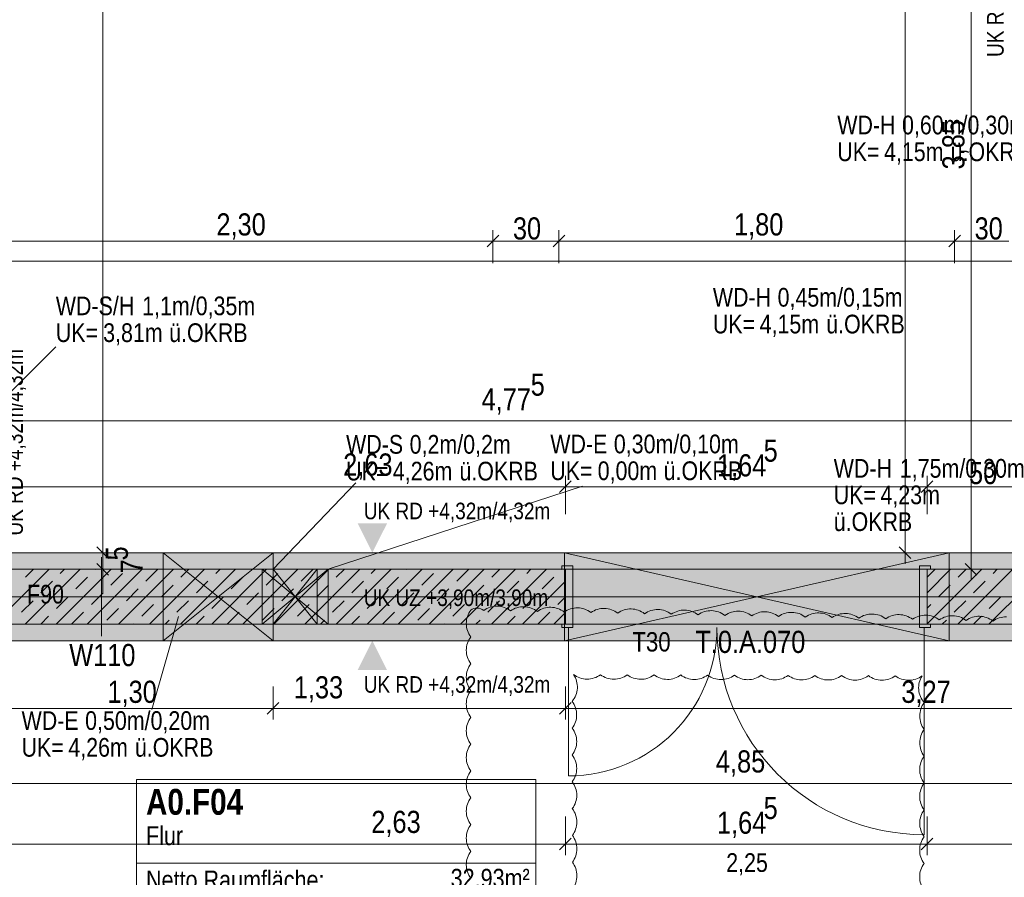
# Model space of a CAD drawing. Extents: x -620 to 300, y 62 to 1162.
# Tile 46 of 49: x -449 to -359, y 809 to 887. Entities that reach past the tile are written whole.
import ezdxf
from ezdxf.lldxf.tags import DXFTag

# ---------------------------------------------------------------- set-up
doc = ezdxf.new("R2010")
doc.units = 0
doc.layers.get('0').update_dxf_attribs({"lineweight": 13})
for name, color, linetype, lineweight, true_color in [('--Bem innen', 9, 'Continuous', 13, 0x808080), ('00_Beschriftung UZ', 3, 'Continuous', 35, 0x00ff00), ('30 -34 Innenwände- 1 tragend', 7, 'Continuous', 13, 0xdd0806), ('30 -34 Innenwände- 11 Durchbruch', 4, 'Continuous', 9, 0x00ffff), ('30 -34 Innenwände- 4 Türen_Fenster', 7, 'Continuous', 15, 0x9955ff), ('30 -35 Decken- 1 Konstruktion-Träger- Stahlbeton', 7, 'Continuous', 13, 0x33aa00), ('70 -75 Raumstempel- 1 Raumstempel', 7, 'Continuous', 25, 0xff6600), ('70 -76 Bemaßung- 2 Allgemein', 9, 'Continuous', 5, 0x808080), ('iwb_Schraffur_F90_feuerbestaendig', 1, 'Continuous', 13, 0xff0000), ('iwb_Schraffur_Unterzug', 7, 'Continuous', 5, 0xffffcc), ('iwb_Sichtbeton', 2, 'Continuous', 50, 0xffff00), ('iwb_Sichtbeton-Shading', 2, 'Continuous', 50, 0xffff00)]:
    doc.layers.add(name, color=color, linetype=linetype, lineweight=lineweight, true_color=true_color)
for name, color, linetype, lineweight in [('70 -71 Achsen- 1 Gebäudeachsen', 7, 'STRICHPUNKT2-A06G945V8I', 18), ('70 -75 Raumstempel- 3 Wandstempel', 7, 'Continuous', 50), ('Keine', 7, 'Continuous', 9)]:
    doc.layers.add(name, color=color, linetype=linetype, lineweight=lineweight)
doc.styles.get("Standard").update_dxf_attribs({"font": 'ARIALN.TTF'})
tags = doc.linetypes.add('fein_strichliert-A06G945W8I', pattern=[4, 1, -2, 1]).pattern_tags.tags
tags[8:9] = [DXFTag(74, 4), DXFTag(75, 0), DXFTag(340, '0'), DXFTag(46, 0.0), DXFTag(50, 0.0), DXFTag(44, 0.0), DXFTag(45, 0.0)]
tags[6:7] = [DXFTag(74, 4), DXFTag(75, 0), DXFTag(340, '0'), DXFTag(46, 0.0), DXFTag(50, 0.0), DXFTag(44, 0.0), DXFTag(45, 0.0)]
tags[4:5] = [DXFTag(74, 4), DXFTag(75, 0), DXFTag(340, '0'), DXFTag(46, 0.0), DXFTag(50, 0.0), DXFTag(44, 0.0), DXFTag(45, 0.0)]
tags = doc.linetypes.add('STRICHPUNKT2-A06G945V8I', pattern=[12.7, 6.35, -3.175, 0, -3.175]).pattern_tags.tags
tags[10:11] = [DXFTag(74, 4), DXFTag(75, 0), DXFTag(340, '0'), DXFTag(46, 0.0), DXFTag(50, 0.0), DXFTag(44, 0.0), DXFTag(45, 0.0)]
tags[8:9] = [DXFTag(74, 4), DXFTag(75, 0), DXFTag(340, '0'), DXFTag(46, 0.0), DXFTag(50, 0.0), DXFTag(44, 0.0), DXFTag(45, 0.0)]
tags[6:7] = [DXFTag(74, 4), DXFTag(75, 0), DXFTag(340, '0'), DXFTag(46, 0.0), DXFTag(50, 0.0), DXFTag(44, 0.0), DXFTag(45, 0.0)]
tags[4:5] = [DXFTag(74, 4), DXFTag(75, 0), DXFTag(340, '0'), DXFTag(46, 0.0), DXFTag(50, 0.0), DXFTag(44, 0.0), DXFTag(45, 0.0)]

# ---------------------------------------------------------------- blocks, each defined once
blk = doc.blocks.new('Shading-A06G94398I', base_point=(-121.579, 831.653))
at = {"layer": 'iwb_Sichtbeton-Shading', "color": 51, "true_color": 0xffff7f}
for points in [[(-451.579, 831.653), (-451.579, 832.253), (-398.979, 831.653), (-398.979, 832.253)], [(-366.079, 831.653), (-366.079, 832.253), (-318.099, 831.653), (-318.099, 832.253)]]:
    blk.add_solid(points, dxfattribs=at)
blk = doc.blocks.new('Referenz-A06G945X8I')
at = {"layer": '00_Beschriftung UZ', "color": 0, "linetype": 'Continuous', "lineweight": -2, "ltscale": 0.13}
for points in [[(-417.881, 841.124), (-416.549, 838.453), (-415.21, 841.122)], [(-417.881, 835.783), (-416.549, 838.453), (-415.21, 835.785)], [(-417.881, 833.124), (-416.549, 830.453), (-415.21, 833.122)], [(-417.881, 827.783), (-416.549, 830.453), (-415.21, 827.785)]]:
    blk.add_solid(points, dxfattribs=at)
at = {"layer": '30 -34 Innenwände- 1 tragend', "color": 0, "linetype": 'Continuous', "lineweight": -2, "ltscale": 0.13}
for p, q in [((-398.98, 836.953), (-451.58, 836.953)), ((-398.98, 836.953), (-399.3, 836.953)), ((-356.08, 836.953), (-366.08, 836.953)), ((-366.08, 836.953), (-365.76, 836.953)), ((-398.98, 831.953), (-451.58, 831.953)), ((-398.98, 831.953), (-399.3, 831.953)), ((-366.08, 831.953), (-365.76, 831.953)), ((-317.78, 831.953), (-366.08, 831.953))]:
    blk.add_line(p, q, dxfattribs=at)
at = {"layer": '30 -34 Innenwände- 1 tragend', "color": 0, "lineweight": -2}
for p, q in [((-398.98, 836.953), (-451.58, 836.953)), ((-450.965, 831.953), (-445.965, 836.953)), ((-450.965, 831.953), (-445.965, 836.953)), ((-448.137, 831.953), (-443.137, 836.953)), ((-448.137, 831.953), (-443.137, 836.953)), ((-448.119, 836.214), (-447.38, 836.953)), ((-448.119, 836.214), (-447.38, 836.953)), ((-445.308, 831.953), (-440.308, 836.953)), ((-445.308, 831.953), (-440.308, 836.953)), ((-444.937, 836.567), (-444.551, 836.953)), ((-444.937, 836.567), (-444.551, 836.953)), ((-442.48, 831.953), (-437.48, 836.953)), ((-442.48, 831.953), (-437.48, 836.953)), ((-441.755, 836.921), (-441.723, 836.953)), ((-441.755, 836.921), (-441.723, 836.953)), ((-439.652, 831.953), (-434.652, 836.953)), ((-439.652, 831.953), (-434.652, 836.953)), ((-437.159, 835.86), (-436.098, 836.921)), ((-437.159, 835.86), (-436.098, 836.921)), ((-436.823, 831.953), (-431.823, 836.953)), ((-436.823, 831.953), (-431.823, 836.953)), ((-433.995, 831.953), (-428.995, 836.953)), ((-433.995, 831.953), (-428.995, 836.953)), ((-433.977, 836.214), (-433.237, 836.953)), ((-433.977, 836.214), (-433.237, 836.953)), ((-431.166, 831.953), (-426.166, 836.953)), ((-431.166, 831.953), (-426.166, 836.953)), ((-430.795, 836.567), (-430.409, 836.953)), ((-430.795, 836.567), (-430.409, 836.953)), ((-428.338, 831.953), (-423.338, 836.953)), ((-428.338, 831.953), (-423.338, 836.953)), ((-427.613, 836.921), (-427.581, 836.953)), ((-427.613, 836.921), (-427.581, 836.953)), ((-425.51, 831.953), (-420.51, 836.953)), ((-425.51, 831.953), (-420.51, 836.953)), ((-423.017, 835.86), (-421.956, 836.921)), ((-423.017, 835.86), (-421.956, 836.921)), ((-422.681, 831.953), (-417.681, 836.953)), ((-422.681, 831.953), (-417.681, 836.953)), ((-419.853, 831.953), (-414.853, 836.953)), ((-419.853, 831.953), (-414.853, 836.953)), ((-419.835, 836.214), (-419.095, 836.953)), ((-419.835, 836.214), (-419.095, 836.953)), ((-417.024, 831.953), (-412.024, 836.953)), ((-417.024, 831.953), (-412.024, 836.953)), ((-416.653, 836.567), (-416.267, 836.953)), ((-416.653, 836.567), (-416.267, 836.953)), ((-414.196, 831.953), (-409.196, 836.953)), ((-414.196, 831.953), (-409.196, 836.953)), ((-413.471, 836.921), (-413.438, 836.953)), ((-413.471, 836.921), (-413.438, 836.953)), ((-411.367, 831.953), (-406.367, 836.953)), ((-411.367, 831.953), (-406.367, 836.953)), ((-408.875, 835.86), (-407.814, 836.921)), ((-408.875, 835.86), (-407.814, 836.921)), ((-408.539, 831.953), (-403.539, 836.953)), ((-408.539, 831.953), (-403.539, 836.953)), ((-405.711, 831.953), (-400.711, 836.953)), ((-405.711, 831.953), (-400.711, 836.953)), ((-405.693, 836.214), (-404.953, 836.953)), ((-405.693, 836.214), (-404.953, 836.953)), ((-402.511, 836.567), (-402.125, 836.953)), ((-402.511, 836.567), (-402.125, 836.953)), ((-399.329, 836.921), (-399.296, 836.953)), ((-399.329, 836.921), (-399.296, 836.953)), ((-356.08, 836.953), (-366.08, 836.953)), ((-366.08, 834.815), (-363.941, 836.953)), ((-366.08, 831.986), (-361.113, 836.953)), ((-366.08, 834.815), (-363.941, 836.953)), ((-366.08, 831.986), (-361.113, 836.953)), ((-366.08, 836.229), (-365.388, 836.921)), ((-366.08, 836.229), (-365.388, 836.921)), ((-363.284, 831.953), (-358.284, 836.953)), ((-363.284, 831.953), (-358.284, 836.953)), ((-363.266, 836.214), (-362.527, 836.953)), ((-363.266, 836.214), (-362.527, 836.953)), ((-360.456, 831.953), (-355.456, 836.953)), ((-360.456, 831.953), (-355.456, 836.953)), ((-360.084, 836.567), (-359.698, 836.953)), ((-360.084, 836.567), (-359.698, 836.953)), ((-446.705, 834.8), (-445.644, 835.86)), ((-446.705, 834.8), (-445.644, 835.86)), ((-443.523, 835.153), (-442.462, 836.214)), ((-443.523, 835.153), (-442.462, 836.214)), ((-440.341, 835.507), (-439.28, 836.567)), ((-440.341, 835.507), (-439.28, 836.567)), ((-432.563, 834.8), (-431.502, 835.86)), ((-432.563, 834.8), (-431.502, 835.86)), ((-429.381, 835.153), (-428.32, 836.214)), ((-429.381, 835.153), (-428.32, 836.214)), ((-426.199, 835.507), (-425.138, 836.567)), ((-426.199, 835.507), (-425.138, 836.567)), ((-418.421, 834.8), (-417.36, 835.86)), ((-418.421, 834.8), (-417.36, 835.86)), ((-415.239, 835.153), (-414.178, 836.214)), ((-415.239, 835.153), (-414.178, 836.214)), ((-412.057, 835.507), (-410.996, 836.567)), ((-412.057, 835.507), (-410.996, 836.567)), ((-404.279, 834.8), (-403.218, 835.86)), ((-404.279, 834.8), (-403.218, 835.86)), ((-402.882, 831.953), (-398.98, 835.856)), ((-402.882, 831.953), (-398.98, 835.856)), ((-401.097, 835.153), (-400.036, 836.214)), ((-401.097, 835.153), (-400.036, 836.214)), ((-361.852, 834.8), (-360.792, 835.86)), ((-361.852, 834.8), (-360.792, 835.86)), ((-438.927, 834.092), (-437.866, 835.153)), ((-438.927, 834.092), (-437.866, 835.153)), ((-435.745, 834.446), (-434.684, 835.507)), ((-435.745, 834.446), (-434.684, 835.507)), ((-424.785, 834.092), (-423.724, 835.153)), ((-424.785, 834.092), (-423.724, 835.153)), ((-421.603, 834.446), (-420.542, 835.507)), ((-421.603, 834.446), (-420.542, 835.507)), ((-410.643, 834.092), (-409.582, 835.153)), ((-410.643, 834.092), (-409.582, 835.153)), ((-407.461, 834.446), (-406.4, 835.507)), ((-407.461, 834.446), (-406.4, 835.507)), ((-365.034, 834.446), (-363.973, 835.507)), ((-365.034, 834.446), (-363.973, 835.507)), ((-448.473, 833.032), (-447.412, 834.092)), ((-448.473, 833.032), (-447.412, 834.092)), ((-445.291, 833.385), (-444.23, 834.446)), ((-445.291, 833.385), (-444.23, 834.446)), ((-442.109, 833.739), (-441.048, 834.8)), ((-442.109, 833.739), (-441.048, 834.8)), ((-434.331, 833.032), (-433.27, 834.092)), ((-434.331, 833.032), (-433.27, 834.092)), ((-431.149, 833.385), (-430.088, 834.446)), ((-431.149, 833.385), (-430.088, 834.446)), ((-427.967, 833.739), (-426.906, 834.8)), ((-427.967, 833.739), (-426.906, 834.8)), ((-420.188, 833.032), (-419.128, 834.092)), ((-420.188, 833.032), (-419.128, 834.092)), ((-417.007, 833.385), (-415.946, 834.446)), ((-417.007, 833.385), (-415.946, 834.446)), ((-413.825, 833.739), (-412.764, 834.8)), ((-413.825, 833.739), (-412.764, 834.8)), ((-406.046, 833.032), (-404.986, 834.092)), ((-406.046, 833.032), (-404.986, 834.092)), ((-402.864, 833.385), (-401.804, 834.446)), ((-402.864, 833.385), (-401.804, 834.446)), ((-399.682, 833.739), (-398.98, 834.442)), ((-399.682, 833.739), (-398.98, 834.442)), ((-363.62, 833.032), (-362.559, 834.092)), ((-363.62, 833.032), (-362.559, 834.092)), ((-360.438, 833.385), (-359.377, 834.446)), ((-360.438, 833.385), (-359.377, 834.446)), ((-440.695, 832.325), (-439.634, 833.385)), ((-440.695, 832.325), (-439.634, 833.385)), ((-437.513, 832.678), (-436.452, 833.739)), ((-437.513, 832.678), (-436.452, 833.739)), ((-426.552, 832.325), (-425.492, 833.385)), ((-426.552, 832.325), (-425.492, 833.385)), ((-423.37, 832.678), (-422.31, 833.739)), ((-423.37, 832.678), (-422.31, 833.739)), ((-412.41, 832.325), (-411.35, 833.385)), ((-412.41, 832.325), (-411.35, 833.385)), ((-409.228, 832.678), (-408.168, 833.739)), ((-409.228, 832.678), (-408.168, 833.739)), ((-366.08, 833.401), (-365.741, 833.739)), ((-366.08, 833.401), (-365.741, 833.739)), ((-446.723, 831.953), (-445.998, 832.678)), ((-446.723, 831.953), (-445.998, 832.678)), ((-443.877, 831.971), (-442.816, 833.032)), ((-443.877, 831.971), (-442.816, 833.032)), ((-435.409, 831.953), (-435.038, 832.325)), ((-435.409, 831.953), (-435.038, 832.325)), ((-432.581, 831.953), (-431.856, 832.678)), ((-432.581, 831.953), (-431.856, 832.678)), ((-429.734, 831.971), (-428.674, 833.032)), ((-429.734, 831.971), (-428.674, 833.032)), ((-421.267, 831.953), (-420.896, 832.325)), ((-421.267, 831.953), (-420.896, 832.325)), ((-418.438, 831.953), (-417.714, 832.678)), ((-418.438, 831.953), (-417.714, 832.678)), ((-415.592, 831.971), (-414.532, 833.032)), ((-415.592, 831.971), (-414.532, 833.032)), ((-407.125, 831.953), (-406.753, 832.325)), ((-407.125, 831.953), (-406.753, 832.325)), ((-404.296, 831.953), (-403.571, 832.678)), ((-404.296, 831.953), (-403.571, 832.678)), ((-401.45, 831.971), (-400.389, 833.032)), ((-401.45, 831.971), (-400.389, 833.032)), ((-400.054, 831.953), (-398.98, 833.028)), ((-400.054, 831.953), (-398.98, 833.028)), ((-364.698, 831.953), (-364.327, 832.325)), ((-364.698, 831.953), (-364.327, 832.325)), ((-361.87, 831.953), (-361.145, 832.678)), ((-361.87, 831.953), (-361.145, 832.678)), ((-398.98, 831.953), (-451.58, 831.953)), ((-438.237, 831.953), (-438.22, 831.971)), ((-438.237, 831.953), (-438.22, 831.971)), ((-424.095, 831.953), (-424.078, 831.971)), ((-424.095, 831.953), (-424.078, 831.971)), ((-409.953, 831.953), (-409.935, 831.971)), ((-409.953, 831.953), (-409.935, 831.971)), ((-317.78, 831.953), (-366.08, 831.953))]:
    blk.add_line(p, q, dxfattribs=at)
at = {"layer": '30 -34 Innenwände- 11 Durchbruch', "color": 0, "linetype": 'Continuous', "lineweight": -2, "ltscale": 0.13}
for p, q in [((-453.078, 849.453), (-445.348, 857.183)), ((-425.58, 836.953), (-418.061, 844.798)), ((-397.431, 844.511), (-420.58, 836.953)), ((-435.58, 838.453), (-425.58, 838.453)), ((-425.58, 838.453), (-435.58, 830.453)), ((-425.58, 830.453), (-435.58, 838.453)), ((-435.58, 830.453), (-435.58, 838.453)), ((-435.58, 838.453), (-425.58, 830.453)), ((-425.58, 838.453), (-435.58, 830.453)), ((-425.58, 830.453), (-425.58, 838.453)), ((-364.08, 830.453), (-399.08, 838.453)), ((-399.08, 838.453), (-399.08, 830.453)), ((-399.08, 830.453), (-364.08, 838.453)), ((-399.08, 830.453), (-364.08, 838.453)), ((-364.08, 838.453), (-399.08, 838.453)), ((-399.08, 838.453), (-364.08, 830.453)), ((-364.08, 838.453), (-364.08, 830.453)), ((-426.58, 836.953), (-420.58, 836.953)), ((-420.58, 836.953), (-426.58, 831.953)), ((-420.58, 831.953), (-426.58, 836.953)), ((-426.58, 831.953), (-426.58, 836.953)), ((-426.58, 836.953), (-420.58, 831.953)), ((-420.58, 836.953), (-426.58, 831.953)), ((-425.58, 831.953), (-425.58, 836.953)), ((-425.58, 836.953), (-421.58, 831.953)), ((-421.58, 836.953), (-425.58, 831.953)), ((-425.58, 836.953), (-421.58, 836.953)), ((-421.58, 836.953), (-425.58, 831.953)), ((-421.58, 831.953), (-425.58, 836.953)), ((-421.58, 831.953), (-421.58, 836.953)), ((-420.58, 831.953), (-420.58, 836.953)), ((-434.188, 832.649), (-436.6, 824.194)), ((-426.58, 831.953), (-420.58, 831.953)), ((-425.58, 831.953), (-421.58, 831.953)), ((-435.58, 830.453), (-425.58, 830.453)), ((-364.08, 830.453), (-399.08, 830.453))]:
    blk.add_line(p, q, dxfattribs=at)
at = {"layer": '30 -34 Innenwände- 11 Durchbruch', "color": 0, "lineweight": -2}
for points in [[(-435.58, 830.453), (-435.58, 838.453), (-430.58, 834.453)], [(-425.58, 830.453), (-430.58, 834.453), (-425.58, 838.453)], [(-399.08, 830.453), (-399.08, 838.453), (-381.58, 834.453)], [(-364.08, 830.453), (-381.58, 834.453), (-364.08, 838.453)], [(-426.58, 831.953), (-426.58, 836.953), (-423.58, 834.453)], [(-425.58, 831.953), (-425.58, 836.953), (-423.58, 834.453)], [(-421.58, 831.953), (-423.58, 834.453), (-421.58, 836.953)], [(-420.58, 831.953), (-423.58, 834.453), (-420.58, 836.953)]]:
    blk.add_solid(points, dxfattribs=at)
at = {"layer": '30 -34 Innenwände- 4 Türen_Fenster', "color": 0, "lineweight": -2}
for p, q in [((-399.3, 836.953), (-399.3, 837.253)), ((-399.3, 837.253), (-398.3, 837.253)), ((-398.98, 836.953), (-399.3, 836.953)), ((-398.98, 831.953), (-398.98, 836.953)), ((-398.3, 837.253), (-398.3, 831.653)), ((-365.76, 837.253), (-366.76, 837.253)), ((-366.76, 837.253), (-366.76, 831.653)), ((-366.08, 831.953), (-366.08, 836.953)), ((-366.08, 836.953), (-365.76, 836.953)), ((-365.76, 836.953), (-365.76, 837.253)), ((-399.3, 831.653), (-399.3, 831.953)), ((-399.3, 831.953), (-398.98, 831.953)), ((-398.7, 831.653), (-399.3, 831.653)), ((-398.3, 831.653), (-398.7, 831.653)), ((-366.76, 831.653), (-366.36, 831.653)), ((-366.36, 831.653), (-365.76, 831.653)), ((-365.76, 831.953), (-366.08, 831.953)), ((-365.76, 831.653), (-365.76, 831.953))]:
    blk.add_line(p, q, dxfattribs=at)
at = {"layer": '30 -34 Innenwände- 4 Türen_Fenster', "color": 0, "linetype": 'fein_strichliert-A06G945W8I', "lineweight": -2, "ltscale": 0.13}
for p, q in [((-366.08, 836.953), (-398.98, 836.953)), ((-366.08, 831.953), (-398.98, 831.953)), ((-398.7, 831.653), (-398.7, 818.153)), ((-366.36, 831.653), (-366.36, 812.813))]:
    blk.add_line(p, q, dxfattribs=at)
for centre, major_axis in [((-398.7, 831.653), (0, -13.5)), ((-366.36, 831.653), (-18.84, 0))]:
    blk.add_ellipse(centre, major_axis=major_axis, ratio=1, start_param=0, end_param=1.570796, dxfattribs=at)
at = {"layer": '30 -35 Decken- 1 Konstruktion-Träger- Stahlbeton', "color": 0, "linetype": 'fein_strichliert-A06G945W8I', "lineweight": -2, "ltscale": 0.13}
for p, q in [((76.501, 838.453), (-451.58, 838.453)), ((76.501, 830.453), (-451.58, 830.453))]:
    blk.add_line(p, q, dxfattribs=at)
at = {"layer": '70 -71 Achsen- 1 Gebäudeachsen', "color": 0, "linetype": 'STRICHPUNKT2-A06G945V8I', "lineweight": -2, "ltscale": 0.13}
for p, q in [((-538.631, 864.953), (76.501, 864.953)), ((-538.631, 834.453), (76.501, 834.453))]:
    blk.add_line(p, q, dxfattribs=at)
at = {"layer": '70 -75 Raumstempel- 1 Raumstempel', "color": 0, "lineweight": -2}
for p, q in [((-438.009, 817.83), (-438.009, 791.69)), ((-401.685, 817.83), (-438.009, 817.83)), ((-401.685, 791.69), (-401.685, 817.83)), ((-401.685, 810.235), (-438.009, 810.235))]:
    blk.add_line(p, q, dxfattribs=at)
at = {"layer": '70 -76 Bemaßung- 2 Allgemein', "color": 0, "linetype": 'Continuous', "lineweight": -2, "ltscale": 0.13}
for p, q in [((-368.08, 839.514), (-368.08, 997.593)), ((-441.081, 839.514), (-441.081, 994.393)), ((-362.08, 838.014), (-362.08, 912.893)), ((-405.049, 867.325), (-406.11, 866.264)), ((-406.11, 866.264), (-405.049, 867.325)), ((-405.58, 864.794), (-405.58, 867.794)), ((-405.58, 864.794), (-405.58, 867.794)), ((-399.049, 867.325), (-400.11, 866.264)), ((-400.11, 866.264), (-399.049, 867.325)), ((-399.58, 864.794), (-399.58, 867.794)), ((-399.58, 864.794), (-399.58, 867.794)), ((-364.11, 866.264), (-363.049, 867.325)), ((-363.049, 867.325), (-364.11, 866.264)), ((-363.58, 864.794), (-363.58, 867.794)), ((-363.58, 864.794), (-363.58, 867.794)), ((-406.64, 866.794), (-450.519, 866.794)), ((-405.08, 866.794), (-406.64, 866.794)), ((-406.08, 866.794), (-404.519, 866.794)), ((-400.64, 866.794), (-404.519, 866.794)), ((-399.08, 866.794), (-400.64, 866.794)), ((-400.08, 866.794), (-398.519, 866.794)), ((-364.64, 866.794), (-398.519, 866.794)), ((-363.08, 866.794), (-364.64, 866.794)), ((-364.08, 866.794), (-362.519, 866.794)), ((-358.64, 866.794), (-362.519, 866.794)), ((-357.14, 850.453), (-450.519, 850.453)), ((-398.449, 844.984), (-399.51, 843.923)), ((-399.51, 843.923), (-398.449, 844.984)), ((-398.98, 841.953), (-398.98, 845.453)), ((-398.98, 841.953), (-398.98, 845.453)), ((-366.61, 843.923), (-365.549, 844.984)), ((-365.549, 844.984), (-366.61, 843.923)), ((-366.08, 841.953), (-366.08, 845.453)), ((-366.08, 841.953), (-366.08, 845.453)), ((-400.04, 844.453), (-450.519, 844.453)), ((-397.98, 844.453), (-400.04, 844.453)), ((-399.98, 844.453), (-397.919, 844.453)), ((-367.14, 844.453), (-397.919, 844.453)), ((-365.08, 844.453), (-367.14, 844.453)), ((-367.08, 844.453), (-365.019, 844.453)), ((-357.14, 844.453), (-365.019, 844.453)), ((-441.081, 839.514), (-441.081, 840.574)), ((-441.081, 837.453), (-441.081, 839.514)), ((-441.081, 837.453), (-441.081, 839.514)), ((-368.08, 837.453), (-368.08, 839.514)), ((-443.581, 838.453), (-440.081, 838.453)), ((-443.581, 838.453), (-440.081, 838.453)), ((-440.551, 837.923), (-441.612, 838.984)), ((-440.551, 837.923), (-441.612, 838.984)), ((-441.081, 836.953), (-441.081, 838.453)), ((-365.58, 838.453), (-369.08, 838.453)), ((-367.549, 837.923), (-368.61, 838.984)), ((-441.081, 837.953), (-441.081, 835.893)), ((-362.08, 835.953), (-362.08, 838.014)), ((-443.581, 836.953), (-440.081, 836.953)), ((-441.612, 837.484), (-440.551, 836.423)), ((-359.58, 836.953), (-363.08, 836.953)), ((-361.549, 836.423), (-362.61, 837.484)), ((-441.081, 835.893), (-441.081, 834.833)), ((-425.58, 826.296), (-425.58, 823.296)), ((-425.58, 826.296), (-425.58, 823.296)), ((-398.98, 826.296), (-398.98, 823.296)), ((-398.98, 826.296), (-398.98, 823.296)), ((-426.64, 824.296), (-450.519, 824.296)), ((-425.08, 824.296), (-426.64, 824.296)), ((-426.11, 823.766), (-425.049, 824.827)), ((-425.049, 824.827), (-426.11, 823.766)), ((-426.08, 824.296), (-424.519, 824.296)), ((-400.04, 824.296), (-424.519, 824.296)), ((-398.48, 824.296), (-400.04, 824.296)), ((-398.449, 824.827), (-399.51, 823.766)), ((-399.51, 823.766), (-398.449, 824.827)), ((-399.48, 824.296), (-397.919, 824.296)), ((-334.64, 824.296), (-397.919, 824.296)), ((-357.14, 817.453), (-452.019, 817.453)), ((-398.98, 814.459), (-398.98, 810.959)), ((-398.98, 814.459), (-398.98, 810.959)), ((-366.08, 814.459), (-366.08, 810.959)), ((-366.08, 814.459), (-366.08, 810.959)), ((-398.449, 812.49), (-399.51, 811.429)), ((-399.51, 811.429), (-398.449, 812.49)), ((-366.61, 811.429), (-365.549, 812.49)), ((-365.549, 812.49), (-366.61, 811.429)), ((-400.04, 811.959), (-450.519, 811.959)), ((-397.98, 811.959), (-400.04, 811.959)), ((-399.98, 811.959), (-397.919, 811.959)), ((-367.14, 811.959), (-397.919, 811.959)), ((-365.08, 811.959), (-367.14, 811.959)), ((-367.08, 811.959), (-365.019, 811.959)), ((-318.84, 811.959), (-365.019, 811.959))]:
    blk.add_line(p, q, dxfattribs=at)
for centre, major_axis in [((-405.97, 832.017), (-1.626, 1.219)), ((-407.022, 832.437), (0.021, 0.983)), ((-407.022, 832.437), (0.606, 0.774)), ((-405.231, 831.561), (0.043, 2.032)), ((-405.231, 831.561), (1.253, 1.6)), ((-402.793, 831.51), (0.043, 2.032)), ((-402.793, 831.51), (1.253, 1.6)), ((-400.355, 831.459), (0.043, 2.032)), ((-400.355, 831.459), (1.253, 1.6)), ((-397.917, 831.408), (0.043, 2.032)), ((-397.917, 831.408), (1.253, 1.6)), ((-395.479, 831.357), (0.043, 2.032)), ((-395.479, 831.357), (1.253, 1.6)), ((-393.041, 831.306), (0.043, 2.032)), ((-393.041, 831.306), (1.253, 1.6)), ((-390.604, 831.254), (0.043, 2.032)), ((-390.604, 831.254), (1.253, 1.6)), ((-388.166, 831.203), (0.043, 2.032)), ((-388.166, 831.203), (1.253, 1.6)), ((-385.728, 831.152), (0.043, 2.032)), ((-385.728, 831.152), (1.253, 1.6)), ((-383.29, 831.101), (0.043, 2.032)), ((-383.29, 831.101), (1.253, 1.6)), ((-380.852, 831.05), (0.043, 2.032)), ((-380.852, 831.05), (1.253, 1.6)), ((-378.414, 830.999), (0.043, 2.032)), ((-378.414, 830.999), (1.253, 1.6)), ((-375.976, 830.948), (0.043, 2.032)), ((-375.976, 830.948), (1.253, 1.6)), ((-373.539, 830.897), (0.043, 2.032)), ((-373.539, 830.897), (1.253, 1.6)), ((-371.101, 830.846), (0.043, 2.032)), ((-371.101, 830.846), (1.253, 1.6)), ((-368.663, 830.795), (0.043, 2.032)), ((-368.663, 830.795), (1.253, 1.6)), ((-366.225, 830.744), (0.043, 2.032)), ((-366.225, 830.744), (1.253, 1.6)), ((-363.787, 830.693), (0.043, 2.032)), ((-363.787, 830.693), (1.253, 1.6)), ((-361.349, 830.642), (0.043, 2.032)), ((-361.349, 830.642), (1.253, 1.6)), ((-358.911, 830.591), (0.043, 2.032)), ((-405.97, 832.017), (-2.032, 0)), ((-405.97, 829.579), (-1.626, 1.219)), ((-405.97, 829.579), (-2.032, 0)), ((-405.97, 827.14), (-1.626, 1.219)), ((-405.97, 827.14), (-2.032, 0)), ((-399.929, 826.242), (2.029, -0.111)), ((-397.015, 828.992), (-1.225, -1.621)), ((-397.015, 828.992), (-0.007, -2.032)), ((-394.576, 828.983), (-1.225, -1.621)), ((-394.576, 828.983), (-0.007, -2.032)), ((-392.138, 828.974), (-1.225, -1.621)), ((-392.138, 828.974), (-0.007, -2.032)), ((-389.699, 828.965), (-1.225, -1.621)), ((-389.699, 828.965), (-0.007, -2.032)), ((-387.261, 828.956), (-1.225, -1.621)), ((-387.261, 828.956), (-0.007, -2.032)), ((-384.823, 828.947), (-1.225, -1.621)), ((-384.823, 828.947), (-0.007, -2.032)), ((-382.384, 828.938), (-1.225, -1.621)), ((-382.384, 828.938), (-0.007, -2.032)), ((-379.946, 828.929), (-1.225, -1.621)), ((-379.946, 828.929), (-0.007, -2.032)), ((-377.507, 828.92), (-1.225, -1.621)), ((-377.507, 828.92), (-0.007, -2.032)), ((-375.069, 828.911), (-1.225, -1.621)), ((-375.069, 828.911), (-0.007, -2.032)), ((-372.631, 828.903), (-1.225, -1.621)), ((-372.631, 828.903), (-0.007, -2.032)), ((-370.192, 828.894), (-1.225, -1.621)), ((-370.192, 828.894), (-0.007, -2.032)), ((-367.754, 828.885), (-1.225, -1.621)), ((-367.754, 828.885), (-0.007, -2.032)), ((-364.823, 826.169), (-1.718, 1.086)), ((-405.97, 824.702), (-1.626, 1.219)), ((-399.929, 826.242), (1.557, -1.306)), ((-364.823, 826.169), (-2.026, -0.162)), ((-405.97, 824.702), (-2.032, 0)), ((-399.996, 823.715), (2.032, 0.003)), ((-364.721, 823.604), (-1.625, 1.22)), ((-405.97, 822.264), (-1.626, 1.219)), ((-399.996, 823.715), (1.627, -1.217)), ((-364.721, 823.604), (-2.032, 0.001)), ((-399.993, 821.276), (2.032, 0.003)), ((-364.722, 821.166), (-1.625, 1.22)), ((-405.97, 822.264), (-2.032, 0)), ((-405.97, 819.825), (-1.626, 1.219)), ((-399.993, 821.276), (1.627, -1.217)), ((-364.722, 821.166), (-2.032, 0.001)), ((-405.97, 819.825), (-2.032, 0)), ((-399.989, 818.838), (2.032, 0.003)), ((-364.723, 818.727), (-1.625, 1.22)), ((-399.989, 818.838), (1.627, -1.217)), ((-364.723, 818.727), (-2.032, 0.001)), ((-405.97, 817.387), (-1.626, 1.219)), ((-405.97, 817.387), (-2.032, 0)), ((-399.985, 816.399), (2.032, 0.003)), ((-364.723, 816.289), (-1.625, 1.22)), ((-405.97, 814.948), (-1.626, 1.219)), ((-399.985, 816.399), (1.627, -1.217)), ((-364.723, 816.289), (-2.032, 0.001)), ((-399.982, 813.961), (2.032, 0.003)), ((-405.97, 814.948), (-2.032, 0)), ((-364.724, 813.851), (-1.625, 1.22)), ((-405.97, 812.51), (-1.626, 1.219)), ((-399.982, 813.961), (1.627, -1.217)), ((-364.724, 813.851), (-2.032, 0.001)), ((-405.97, 812.51), (-2.032, 0)), ((-399.978, 811.523), (2.032, 0.003)), ((-364.725, 811.412), (-1.625, 1.22)), ((-405.97, 810.072), (-1.626, 1.219)), ((-399.978, 811.523), (1.627, -1.217)), ((-364.725, 811.412), (-2.032, 0.001)), ((-405.97, 810.072), (-2.032, 0)), ((-399.974, 809.084), (2.032, 0.003)), ((-364.725, 808.974), (-1.625, 1.22)), ((-399.974, 809.084), (1.627, -1.217)), ((-364.725, 808.974), (-2.032, 0.001))]:
    blk.add_ellipse(centre, major_axis=major_axis, ratio=1, start_param=0, end_param=0.643501, dxfattribs=at)
at = {"layer": 'Keine', "color": 0, "lineweight": -2}
blk.add_line((-441.185, 830.869), (-441.185, 838.038), dxfattribs=at)
at = {"layer": '--Bem innen', "color": 0, "linetype": 'Continuous', "lineweight": -2, "ltscale": 0.13, "insert": (-384.357, 811.13), "char_height": 1.7, "attachment_point": 1}
blk.add_mtext('{\\fArial Narrow;2,25}', dxfattribs=at)
at = {"layer": '00_Beschriftung UZ', "color": 0, "linetype": 'ByBlock', "lineweight": -2, "ltscale": 0.13, "char_height": 1.51033, "attachment_point": 1, "rotation": 90}
for insert in [(-360.63, 883.53), (-449.855, 840.004)]:
    blk.add_mtext('{\\fArial Narrow;UK RD +4,32m/4,32m}', dxfattribs=dict(at, insert=insert))
at = {"layer": '00_Beschriftung UZ', "color": 0, "linetype": 'ByBlock', "lineweight": -2, "ltscale": 0.13, "char_height": 1.51033, "attachment_point": 1}
for s, insert in [('{\\fArial Narrow;UK RD +4,32m/4,32m}', (-417.33, 843.004)), ('{\\fArial Narrow;UK UZ +3,90m/3,90m}', (-417.331, 835.116)), ('{\\fArial Narrow;UK RD +4,32m/4,32m}', (-417.33, 827.229))]:
    blk.add_mtext(s, dxfattribs=dict(at, insert=insert))
at = {"layer": '30 -34 Innenwände- 11 Durchbruch', "color": 0, "linetype": 'Continuous', "lineweight": -2, "ltscale": 0.13, "char_height": 1.7, "attachment_point": 1}
for s, insert in [('{\\fArial Narrow;WD-H}', (-374.252, 878.194)), ('{\\fArial Narrow;0,60m/0,30m}', (-368.365, 878.194)), ('{\\fArial Narrow;UK=}', (-374.252, 875.759)), ('{\\fArial Narrow;4,15m}', (-370, 875.759)), ('{\\fArial Narrow;ü.OKRB}', (-363.943, 875.759)), ('{\\fArial Narrow;0,45m/0,15m}', (-379.683, 862.529)), ('{\\fArial Narrow;WD-S/H}', (-445.348, 861.747)), ('{\\fArial Narrow;1,1m/0,35m}', (-437.492, 861.747)), ('{\\fArial Narrow;WD-H}', (-385.57, 862.529)), ('{\\fArial Narrow;UK=}', (-385.57, 860.094)), ('{\\fArial Narrow;4,15m}', (-381.317, 860.094)), ('{\\fArial Narrow;ü.OKRB}', (-375.261, 860.094)), ('{\\fArial Narrow;UK=}', (-445.348, 859.311)), ('{\\fArial Narrow;3,81m}', (-441.038, 859.311)), ('{\\fArial Narrow;ü.OKRB}', (-435.039, 859.311)), ('{\\fArial Narrow;WD-S}', (-418.94, 849.157)), ('{\\fArial Narrow;0,2m/0,2m}', (-413.159, 849.157)), ('{\\fArial Narrow;WD-E}', (-400.361, 849.191)), ('{\\fArial Narrow;0,30m/0,10m}', (-394.581, 849.191)), ('{\\fArial Narrow;UK=}', (-418.94, 846.722)), ('{\\fArial Narrow;4,26m}', (-414.687, 846.722)), ('{\\fArial Narrow;ü.OKRB}', (-408.631, 846.722)), ('{\\fArial Narrow;UK=}', (-400.361, 846.755)), ('{\\fArial Narrow;0,00m}', (-396.051, 846.755)), ('{\\fArial Narrow;ü.OKRB}', (-390.052, 846.755)), ('{\\fArial Narrow;WD-H}', (-374.578, 846.974)), ('{\\fArial Narrow;1,75m/0,30m}', (-368.561, 846.974)), ('{\\fArial Narrow;UK=}', (-374.578, 844.562)), ('{\\fArial Narrow;4,23m}', (-370.325, 844.562)), ('{\\fArial Narrow;ü.OKRB}', (-374.578, 842.127)), ('{\\fArial Narrow;0,50m/0,20m}', (-442.682, 824.041)), ('{\\fArial Narrow;WD-E}', (-448.462, 824.041)), ('{\\fArial Narrow;UK=}', (-448.462, 821.605)), ('{\\fArial Narrow;4,26m}', (-444.21, 821.605)), ('{\\fArial Narrow;ü.OKRB}', (-438.153, 821.605))]:
    blk.add_mtext(s, dxfattribs=dict(at, insert=insert))
at = {"layer": '70 -75 Raumstempel- 1 Raumstempel', "color": 0, "linetype": 'Continuous', "lineweight": -2, "ltscale": 0.13, "attachment_point": 1, "rotation": 0}
for s, insert, char_height in [('{\\fArial Narrow|b1|i0;A0.F04}', (-437.142, 816.975), 2.3536), ('{\\fArial Narrow;Flur}', (-437.142, 813.579), 1.71171), ('{\\fArial Narrow;32,93m²}', (-409.427, 809.709), 1.71171), ('{\\fArial Narrow;Netto Raumfläche:}', (-437.142, 809.555), 1.71171)]:
    blk.add_mtext(s, dxfattribs=dict(at, insert=insert, char_height=char_height))
at = {"layer": '70 -75 Raumstempel- 3 Wandstempel', "color": 0, "linetype": 'Continuous', "lineweight": -2, "ltscale": 0.13, "attachment_point": 1}
for s, insert, char_height in [('{\\fArial Narrow;F90}', (-447.965, 835.532), 1.7), ('{\\fArial Narrow;W110}', (-444.127, 830.153), 2.01377)]:
    blk.add_mtext(s, dxfattribs=dict(at, insert=insert, char_height=char_height))
at = {"layer": '70 -76 Bemaßung- 2 Allgemein', "color": 0, "linetype": 'Continuous', "lineweight": -2, "ltscale": 0.13, "char_height": 2.01377, "attachment_point": 1, "rotation": 90}
for s, insert in [('{\\fArial Narrow;3,85}', (-364.695, 873.303)), ('{\\fArial Narrow;5}', (-440.801, 837.746)), ('{\\fArial Narrow;7}', (-439.459, 836.567))]:
    blk.add_mtext(s, dxfattribs=dict(at, insert=insert))
at = {"layer": '70 -76 Bemaßung- 2 Allgemein', "color": 0, "linetype": 'Continuous', "lineweight": -2, "ltscale": 0.13, "char_height": 2.01377, "attachment_point": 1}
for s, insert in [('{\\fArial Narrow;2,30}', (-430.738, 869.31)), ('{\\fArial Narrow;30}', (-403.762, 868.945)), ('{\\fArial Narrow;1,80}', (-383.648, 869.31)), ('{\\fArial Narrow;30}', (-361.762, 868.945)), ('{\\fArial Narrow;5}', (-402.143, 854.746)), ('{\\fArial Narrow;4,77}', (-406.61, 853.404)), ('{\\fArial Narrow;5}', (-380.954, 848.746)), ('{\\fArial Narrow;2,63}', (-419.2, 847.479)), ('{\\fArial Narrow;1,64}', (-385.199, 847.404)), ('{\\fArial Narrow;50}', (-362.262, 846.704)), ('{\\fArial Narrow;1,30}', (-440.648, 826.812)), ('{\\fArial Narrow;1,33}', (-423.696, 827.222)), ('{\\fArial Narrow;3,27}', (-368.424, 826.812)), ('{\\fArial Narrow;4,85}', (-385.296, 820.479)), ('{\\fArial Narrow;5}', (-380.954, 816.252)), ('{\\fArial Narrow;2,63}', (-416.643, 814.985)), ('{\\fArial Narrow;1,64}', (-385.199, 814.909))]:
    blk.add_mtext(s, dxfattribs=dict(at, insert=insert))
at = {"layer": 'Keine', "color": 0, "linetype": 'Continuous', "lineweight": -2, "ltscale": 0.13, "attachment_point": 1}
for s, insert, char_height in [('{\\fArial Narrow;T30}', (-392.894, 831.23), 1.76205), ('{\\fArial Narrow;T.0.A.070}', (-387.165, 831.352), 2.01377)]:
    blk.add_mtext(s, dxfattribs=dict(at, insert=insert, char_height=char_height))
blk = doc.blocks.new('Referenz-A06G945Z8I')
at = {"layer": 'iwb_Schraffur_F90_feuerbestaendig', "linetype": 'Continuous', "ltscale": 0.13}
for points in [[(-451.579, 836.953), (-398.979, 836.953), (-451.579, 831.953), (-398.979, 831.953)], [(-366.079, 836.953), (-317.779, 836.953), (-366.079, 831.953), (-317.779, 831.953)]]:
    blk.add_solid(points, dxfattribs=at)
at = {"layer": 'iwb_Schraffur_Unterzug', "linetype": 'Continuous', "ltscale": 0.13}
for points in [[(-451.579, 834.453), (-451.579, 838.453), (76.501, 838.453)], [(-451.579, 834.453), (76.501, 838.453), (76.501, 835.525)], [(-451.579, 834.453), (76.501, 835.525), (76.501, 833.382)], [(-451.579, 834.453), (76.501, 833.382), (76.501, 830.453)], [(-451.579, 834.453), (76.501, 830.453), (-451.579, 830.453)]]:
    blk.add_solid(points, dxfattribs=at)
at = {"layer": 'iwb_Sichtbeton', "linetype": 'Continuous', "ltscale": 0.5}
for points in [[(-451.579, 831.653), (-451.579, 832.253), (-398.979, 831.653), (-398.979, 832.253)], [(-366.079, 831.653), (-366.079, 832.253), (-318.099, 831.653), (-318.099, 832.253)]]:
    blk.add_solid(points, dxfattribs=at)

msp = doc.modelspace()

# ---------------------------------------------------------------- block references
at = {"color": 8, "lineweight": 13, "ltscale": 0.13, "true_color": 0x808080}
msp.add_blockref('Referenz-A06G945X8I', (0, 0), dxfattribs=at)
at = {"color": 8, "lineweight": 25, "ltscale": 0.25, "true_color": 0x808080}
msp.add_blockref('Referenz-A06G945Z8I', (0, 0), dxfattribs=at)
msp.add_blockref('Shading-A06G94398I', (-121.579, 831.653))

doc.saveas('drawing.dxf')
